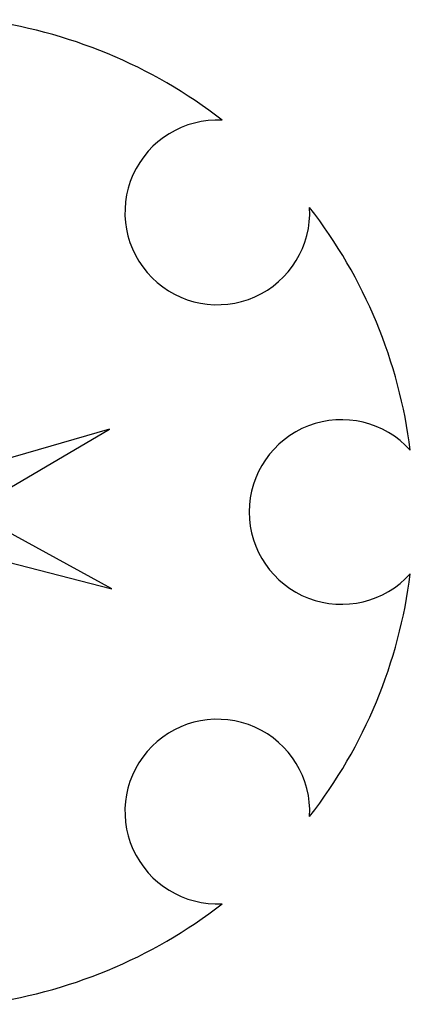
# Model space of a CAD drawing. Header units: millimetres. Extents: x -39.7 to 39.7, y -39.7 to 39.7.
# Tile 26 of 26: x 8.2 to 39.7, y -39.7 to 39.7. Entities that reach past the tile are written whole.
import ezdxf

# ---------------------------------------------------------------- set-up
doc = ezdxf.new("R2010")
doc.units = ezdxf.units.MM
doc.header["$MEASUREMENT"] = 0
doc.layers.add('Default', color=178, linetype='Continuous', true_color=0x000000)

msp = doc.modelspace()

# ---------------------------------------------------------------- linework, layer by layer
at = {"layer": 'Default', "color": 3, "true_color": 0x00ff00}
msp.add_lwpolyline([(15.662, -6.2), (4.228, 0.067), (15.459, 6.691), (2.942, 3.037), (6.2, 15.662), (-0.067, 4.228), (-6.691, 15.459), (-3.037, 2.942), (-15.662, 6.2), (-4.228, -0.067), (-15.459, -6.691), (-2.942, -3.037), (-6.2, -15.662), (0.067, -4.228), (6.691, -15.459), (3.037, -2.942)], close=True, dxfattribs=at)
at = {"layer": 'Default', "color": 5, "true_color": 0x0000ff}
for centre, radius, start, end in [((0, 0), 40, 52.14843, 82.85157), ((24.152, 24.152), 7.442, 86.97742, 3.02258), ((0, 0), 40, 7.14843, 37.85157), ((34.157, 0), 7.442, 41.97742, 318.02258), ((0, 0), 40, 322.14843, 352.85157), ((24.152, -24.152), 7.442, 356.97742, 273.02258), ((0, 0), 40, 277.14843, 307.85157)]:
    msp.add_arc(centre, radius, start, end, dxfattribs=at)

doc.saveas('drawing.dxf')
